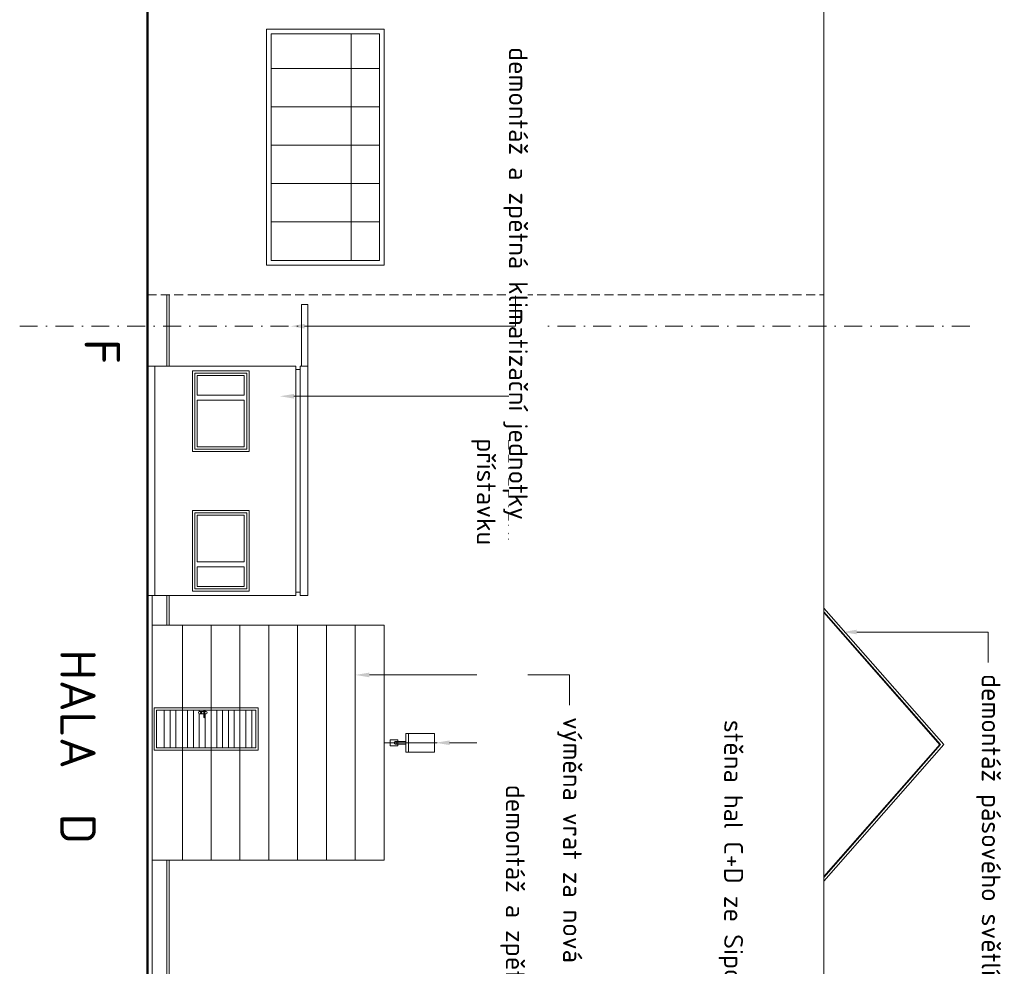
# Model space of a CAD drawing. Header units: millimetres. Extents: x -725694 to 4766210, y -2984614 to 2187451.
# Tile 27 of 256: x -61845 to -40915, y 67585 to 87720. Entities that reach past the tile are written whole.
import ezdxf
from ezdxf import colors
from ezdxf.entities.mleader import LeaderData, LeaderLine
from ezdxf.math import Vec2, Vec3

# ---------------------------------------------------------------- set-up
doc = ezdxf.new("R2010")
doc.units = ezdxf.units.MM
for name, pattern in [('CENTERX2', [101.6, 63.5, -12.7, 12.7, -12.7]), ('DASHDOT', [25.4, 12.7, -6.35, 0, -6.35]), ('HIDDEN', [9.525, 6.35, -3.175])]:
    doc.linetypes.add(name, pattern=pattern)
for name, color, linetype, lineweight in [('A99_N_kce-pohl', 7, 'Continuous', 9), ('A99_N_txt-popis-200', 7, 'Continuous', 5), ('A99_N_txt-popis-50 @ 200', 7, 'Continuous', 9), ('A99_S_kce-demolice', 7, 'Continuous', 20), ('A99_S_kce-pohl', 7, 'Continuous', 5), ('A99_S_osy', 7, 'CENTERX2', 5), ('A99_S_txt-popis-200 @ 200', 7, 'Continuous', 9)]:
    doc.layers.add(name, color=color, linetype=linetype, lineweight=lineweight)
doc.styles.add('A99_popis', font='isocpeur.ttf')
doc.styles.add('ad_popis 100', font='isocpeur.ttf', dxfattribs={"height": 200})
doc.styles.get("Standard").update_dxf_attribs({"font": 'isocpeur.ttf', "width": 0.75})

msp = doc.modelspace()

# ---------------------------------------------------------------- linework, layer by layer
at = {"layer": 'A99_N_kce-pohl', "color": 1, "lineweight": 9}
msp.add_lwpolyline([(-55719.8, 80350), (-55854.8, 80350), (-55854.8, 81665), (-55719.8, 81665)], close=True, dxfattribs=at)
at = {"layer": 'A99_S_kce-demolice', "linetype": 'Continuous', "lineweight": 20, "ltscale": 18}
for p, q in [((-54099.8, 74840), (-59029.8, 74840)), ((-59029.8, 69840), (-59029.8, 74840)), ((-58387.3, 74840), (-58387.3, 69840)), ((-57774.8, 74840), (-57774.8, 69840)), ((-57162.3, 74840), (-57162.3, 69840)), ((-56549.8, 74840), (-56549.8, 69840)), ((-55937.3, 74840), (-55937.3, 69840)), ((-55324.8, 74840), (-55324.8, 69840)), ((-54712.3, 74840), (-54712.3, 69840)), ((-58985.8, 73080), (-56777.8, 73080)), ((-58985.8, 72180), (-58985.8, 73080)), ((-56777.8, 72180), (-56777.8, 73080)), ((-58935.8, 73030), (-56827.8, 73030)), ((-58935.8, 72230), (-58935.8, 73030)), ((-58771.1, 72230), (-58771.1, 73030)), ((-58647.1, 72230), (-58647.1, 73030)), ((-58523.1, 72230), (-58523.1, 73030)), ((-58275.1, 72230), (-58275.1, 73030)), ((-58151.1, 72230), (-58151.1, 73030)), ((-58027.1, 73003.6), (-58027.1, 73030)), ((-58027.1, 72230), (-58027.1, 72955.4)), ((-57929.6, 73005), (-58019, 73005)), ((-57929.6, 72954.1), (-58019, 72954.1)), ((-57999.7, 72985.8), (-57999.7, 72971.3)), ((-57999.7, 72985.8), (-57983.2, 72981.6)), ((-57999.7, 72971.3), (-57983.2, 72975.8)), ((-57929.6, 73009.7), (-57929.6, 72883.2)), ((-57909.1, 73009.7), (-57909.1, 72883.2)), ((-57882.7, 73005), (-57909.1, 73005)), ((-57882.7, 72954.1), (-57909.1, 72954.1)), ((-57903.1, 73005), (-57903.1, 73030)), ((-57903.1, 72230), (-57903.1, 72954.1)), ((-57655.1, 72230), (-57655.1, 73030)), ((-57531.1, 72230), (-57531.1, 73030)), ((-57407.1, 72230), (-57407.1, 73030)), ((-57283.1, 72230), (-57283.1, 73030)), ((-57035.1, 72230), (-57035.1, 73030)), ((-56911.1, 72230), (-56911.1, 73030)), ((-56827.8, 72230), (-56827.8, 73030)), ((-58935.8, 72230), (-56827.8, 72230)), ((-58985.8, 72180), (-56777.8, 72180)), ((-54099.8, 69840), (-59029.8, 69840))]:
    msp.add_line(p, q, dxfattribs=at)
at = {"layer": 'A99_S_kce-demolice', "lineweight": 9}
for points in [[(-44749.8, 75205.9), (-42200.4, 72300.8)], [(-44749.8, 75126.1), (-42270.4, 72300.8)], [(-44749.8, 75107.3), (-42278.6, 72291.4)], [(-44749.8, 69494.2), (-42278.6, 72310.2)], [(-44749.8, 69475.4), (-42270.4, 72300.8)], [(-44749.8, 69395.7), (-42200.4, 72300.8)]]:
    msp.add_lwpolyline(points, dxfattribs=at)
at = {"layer": 'A99_S_kce-demolice', "linetype": 'Continuous', "lineweight": 20, "ltscale": 18}
for points in [[(-54099.8, 69840), (-54099.8, 74840)], [(-53579.8, 72540), (-53579.8, 72140)], [(-54099.8, 72340), (-52969.8, 72340)], [(-53859.8, 72367.5), (-53639.8, 72367.5)], [(-53859.8, 72312.5), (-53639.8, 72312.5)]]:
    msp.add_lwpolyline(points, dxfattribs=at)
for points in [[(-53029.8, 72540), (-53029.8, 72140), (-53639.8, 72140), (-53639.8, 72540)], [(-53804.8, 72402.5), (-53804.8, 72277.5), (-53969.8, 72277.5), (-53969.8, 72402.5)]]:
    msp.add_lwpolyline(points, close=True, dxfattribs=at)
msp.add_circle((-53859.8, 72340), 27.5, dxfattribs=at)
for centre, radius, start, end in [((-58019, 72979.5), 25.5, 90, 270), ((-57977.9, 72978.7), 6.03, 208.73268, 151.26732), ((-57919.3, 73009.7), 10.2, 0, 180), ((-57919.3, 72883.2), 10.2, 180, 0), ((-57882.7, 72979.5), 25.5, 270, 90)]:
    msp.add_arc(centre, radius, start, end, dxfattribs=at)
at = {"layer": 'A99_S_kce-pohl', "lineweight": 50}
msp.add_line((-59129.8, -6660), (-59129.8, 103094.6), dxfattribs=at)
at = {"layer": 'A99_S_kce-pohl', "lineweight": 5}
for p, q in [((-54099.8, 87520), (-56599.8, 87520)), ((-56599.8, 82500), (-56599.8, 87520)), ((-54099.8, 82500), (-54099.8, 87520)), ((-54199.8, 87420), (-56499.8, 87420)), ((-56499.8, 82600), (-56499.8, 87420)), ((-54799.8, 82600), (-54799.8, 87420)), ((-54199.8, 82600), (-54199.8, 87420)), ((-54199.8, 86683.3), (-56499.8, 86683.3)), ((-54199.8, 85866.7), (-56499.8, 85866.7)), ((-54199.8, 85050), (-56499.8, 85050)), ((-54199.8, 84233.3), (-56499.8, 84233.3)), ((-54199.8, 83416.7), (-56499.8, 83416.7)), ((-54099.8, 82500), (-56599.8, 82500)), ((-54199.8, 82600), (-56499.8, 82600)), ((-58719.8, 81865), (-58719.8, 80350)), ((-58669.8, 81865), (-58669.8, 80350)), ((-44749.8, 26350), (-44749.8, 81865)), ((-59029.8, -890), (-59029.8, 75470)), ((-58719.8, 75470), (-58719.8, 74840)), ((-58669.8, 75470), (-58669.8, 74840)), ((-58719.8, 69840), (-58719.8, 56885)), ((-58669.8, 69840), (-58669.8, 56885))]:
    msp.add_line(p, q, dxfattribs=at)
at = {"layer": 'A99_S_kce-pohl', "lineweight": 5, "ltscale": 2}
msp.add_lwpolyline([(-44749.8, 81865), (-44749.8, 100450)], dxfattribs=at)
at = {"layer": 'A99_S_kce-pohl', "lineweight": 5}
for points in [[(-55974.8, 80350), (-59129.8, 80350)], [(-58974.8, 80350), (-58974.8, 75470)], [(-55974.8, 75470), (-55974.8, 80350)], [(-55974.8, 80280), (-55884.8, 80280)], [(-55719.8, 80350), (-55884.8, 80350)], [(-55884.8, 75470), (-55884.8, 80350)], [(-55719.8, 75470), (-55719.8, 80350)], [(-55974.8, 75470), (-59129.8, 75470)], [(-55974.8, 75540), (-55884.8, 75540)], [(-55719.8, 75470), (-55884.8, 75470)]]:
    msp.add_lwpolyline(points, dxfattribs=at)
for points in [[(-56969.8, 80250), (-56969.8, 78535), (-58169.8, 78535), (-58169.8, 80250)], [(-57019.8, 80200), (-57019.8, 78585), (-58119.8, 78585), (-58119.8, 80200)], [(-57069.8, 80150), (-57069.8, 79730), (-58069.8, 79730), (-58069.8, 80150)], [(-57069.8, 79630), (-57069.8, 78635), (-58069.8, 78635), (-58069.8, 79630)], [(-56969.8, 75565), (-56969.8, 77280), (-58169.8, 77280), (-58169.8, 75565)], [(-57019.8, 75615), (-57019.8, 77230), (-58119.8, 77230), (-58119.8, 75615)], [(-57069.8, 76185), (-57069.8, 77180), (-58069.8, 77180), (-58069.8, 76185)], [(-57069.8, 75665), (-57069.8, 76085), (-58069.8, 76085), (-58069.8, 75665)]]:
    msp.add_lwpolyline(points, close=True, dxfattribs=at)
at = {"layer": 'A99_S_osy', "linetype": 'DASHDOT', "lineweight": 9, "ltscale": 30}
msp.add_lwpolyline([(-61844.8, 81200), (-41504.8, 81200)], dxfattribs=at)

# ---------------------------------------------------------------- texts
at = {"layer": 'A99_N_txt-popis-200', "lineweight": 9, "ltscale": 5, "style": 'ad_popis 100'}
msp.add_text('HALA  D', height=750, rotation=270, dxfattribs=at).set_placement((-60980, 74325))
at = {"layer": 'A99_N_txt-popis-200', "color": 1, "lineweight": 0, "insert": (-59714.8, 80927.5), "char_height": 750, "attachment_point": 1, "rotation": 270, "style": 'ad_popis 100'}
msp.add_mtext_dynamic_manual_height_columns('F', width=832.5, gutter_width=1000, heights=[0], dxfattribs=at)

# ---------------------------------------------------------------- leaders
at = {"layer": 'A99_N_txt-popis-50 @ 200', "lineweight": 9}
ml = msp.add_multileader_mtext('Standard', dxfattribs=at)
ml.set_content('\\A1;{\\C256;stěna hal C+D ze Siporexových panelů, tl. 300mm}', color=1, style='A99_popis')
ml.set_leader_properties(color=256, linetype='ByLayer', lineweight=-1)
ml.build(insert=Vec2(0, 0))
ml.multileader.update_dxf_attribs({"dogleg_length": 1, "arrow_head_size": 300, "scale": 200})
ctx = ml.context
ctx.base_point, ctx.scale, ctx.char_height, ctx.arrow_head_size, ctx.landing_gap_size, ctx.plane_origin, ctx.plane_x_axis, ctx.plane_y_axis = Vec3(-46729.8, 73076.6), 200, 400, 300, 250, Vec3(-57580.8, 64726.6), Vec3(0, -1), Vec3(1, 0)
notes = []
notes.append((ctx, [(1, (1, 1, 0), (-46729.8, 64431.6), (0, 1), 585, [(0, [(-46724.8, 59836.6)], 0, [])])]))
ctx.mtext.insert, ctx.mtext.text_direction, ctx.mtext.rotation, ctx.mtext.width, ctx.mtext.flow_direction = Vec3(-46469.8, 72826.6), Vec3(0, -1), 4.712389, 7709.273, 5
ctx.mtext.has_bg_fill, ctx.mtext.bg_color, ctx.mtext.bg_scale_factor, ctx.mtext.bg_transparency, ctx.mtext.use_window_bg_color = 1, -1073741824, 1, 0, 1
for ctx, leaders in notes:
    for number, flags, end, landing, length, lines in leaders:
        leader = LeaderData()
        leader.index, (leader.has_last_leader_line, leader.has_dogleg_vector, leader.attachment_direction) = number, flags
        leader.last_leader_point, leader.dogleg_vector, leader.dogleg_length = Vec3(end), Vec3(landing), length
        for number, points, colour, breaks in lines:
            line = LeaderLine()
            line.index, line.vertices, line.color, line.breaks = number, Vec3.list(points), colors.encode_raw_color(colour), breaks
            leader.lines.append(line)
        ctx.leaders.append(leader)

# ---------------------------------------------------------------- next in the draw order: leaders
ml = msp.add_multileader_mtext('Standard', dxfattribs=at)
ml.set_content('\\A1;{\\C256;demontáž pásového světlíku}', color=1, style='A99_popis')
ml.set_leader_properties(color=256, linetype='ByLayer', lineweight=-1)
ml.build(insert=Vec2(0, 0))
ml.multileader.update_dxf_attribs({"dogleg_length": 1, "arrow_head_size": 300, "scale": 200})
ctx = ml.context
ctx.base_point, ctx.scale, ctx.char_height, ctx.arrow_head_size, ctx.landing_gap_size, ctx.plane_origin, ctx.plane_x_axis, ctx.plane_y_axis = Vec3(-41255, 74050), 200, 400, 300, 250, Vec3(-50290.8, 71245), Vec3(0, -1), Vec3(1, 0)
notes = []
notes.append((ctx, [(0, (1, 1, 0), (-41255, 74695), (0, -1), 645, [(0, [(-44352.3, 74695)], 0, [])])]))
ctx.mtext.insert, ctx.mtext.text_direction, ctx.mtext.rotation, ctx.mtext.width, ctx.mtext.defined_height, ctx.mtext.flow_direction = Vec3(-40995, 73800), Vec3(0, -1), 4.712389, 7477.425, 1693.3, 5
ctx.mtext.has_bg_fill, ctx.mtext.bg_color, ctx.mtext.bg_scale_factor, ctx.mtext.bg_transparency, ctx.mtext.use_window_bg_color = 1, -1073741824, 1, 0, 1
at = {"layer": 'A99_S_txt-popis-200 @ 200', "lineweight": 5}
ml = msp.add_multileader_mtext('Standard', dxfattribs=at)
ml.set_content('{\\W1;demontáž a zpětná montáž\\Posvětlení}', color=256)
ml.set_leader_properties(color=256, linetype='ByLayer', lineweight=-1)
ml.build(insert=Vec2(0, 0))
ml.multileader.update_dxf_attribs({"dogleg_length": 250, "arrow_head_size": 500, "scale": 200})
ctx = ml.context
ctx.base_point, ctx.scale, ctx.char_height, ctx.arrow_head_size, ctx.landing_gap_size, ctx.plane_origin, ctx.plane_x_axis, ctx.plane_y_axis = Vec3(-50985, 8952.5), 200, 400, 500, 250, Vec3(-51530.9, 7827.8), Vec3(0, -1), Vec3(1, 0)
ctx.text_align_type = 2
notes.append((ctx, [(0, (1, 1, 0), (-50985, 3482.5), (0, 1), 1450, [(0, [(-52629.8, 3240), (-50985, 3242.5)], 0, [])])]))
ctx.mtext.insert, ctx.mtext.text_direction, ctx.mtext.rotation, ctx.mtext.width, ctx.mtext.alignment, ctx.mtext.flow_direction = Vec3(-50785, 5182.5), Vec3(0, -1), 4.712389, 3734.826, 3, 5
ctx.mtext.has_bg_fill, ctx.mtext.bg_color, ctx.mtext.bg_scale_factor, ctx.mtext.bg_transparency, ctx.mtext.use_window_bg_color = 1, -1073741824, 1, 0, 1
for ctx, leaders in notes:
    for number, flags, end, landing, length, lines in leaders:
        leader = LeaderData()
        leader.index, (leader.has_last_leader_line, leader.has_dogleg_vector, leader.attachment_direction) = number, flags
        leader.last_leader_point, leader.dogleg_vector, leader.dogleg_length = Vec3(end), Vec3(landing), length
        for number, points, colour, breaks in lines:
            line = LeaderLine()
            line.index, line.vertices, line.color, line.breaks = number, Vec3.list(points), colors.encode_raw_color(colour), breaks
            leader.lines.append(line)
        ctx.leaders.append(leader)

# ---------------------------------------------------------------- next in the draw order: linework, layer by layer
at = {"layer": 'A99_S_kce-pohl', "linetype": 'HIDDEN', "lineweight": 5, "ltscale": 30}
msp.add_lwpolyline([(-59129.8, 81865), (-44749.8, 81865)], dxfattribs=at)

# ---------------------------------------------------------------- next in the draw order: leaders
at = {"layer": 'A99_N_txt-popis-50 @ 200', "lineweight": 9}
ml = msp.add_multileader_mtext('Standard', dxfattribs=at)
ml.set_content('{\\C256;demontáž a zpětná montáž osvětlení}', color=1, style='A99_popis')
ml.set_leader_properties(color=256, linetype='ByLayer', lineweight=-1)
ml.build(insert=Vec2(0, 0))
ml.multileader.update_dxf_attribs({"dogleg_length": 1, "arrow_head_size": 300, "scale": 200})
ctx = ml.context
ctx.base_point, ctx.scale, ctx.char_height, ctx.arrow_head_size, ctx.landing_gap_size, ctx.plane_origin, ctx.plane_x_axis, ctx.plane_y_axis = Vec3(-51310, 71695), 200, 400, 300, 250, Vec3(-61805.8, 68890), Vec3(0, -1), Vec3(1, 0)
notes = []
notes.append((ctx, [(0, (1, 1, 0), (-51310, 72340), (0, -1), 645, [(0, [(-53005, 72340)], 0, [])])]))
ctx.mtext.insert, ctx.mtext.text_direction, ctx.mtext.rotation, ctx.mtext.width, ctx.mtext.defined_height, ctx.mtext.flow_direction = Vec3(-51109.8, 71445), Vec3(0, -1), 4.712389, 6135.002, 1693.3, 5
ctx.mtext.has_bg_fill, ctx.mtext.bg_color, ctx.mtext.bg_scale_factor, ctx.mtext.bg_transparency, ctx.mtext.use_window_bg_color = 1, -1073741824, 1, 0, 1
for ctx, leaders in notes:
    for number, flags, end, landing, length, lines in leaders:
        leader = LeaderData()
        leader.index, (leader.has_last_leader_line, leader.has_dogleg_vector, leader.attachment_direction) = number, flags
        leader.last_leader_point, leader.dogleg_vector, leader.dogleg_length = Vec3(end), Vec3(landing), length
        for number, points, colour, breaks in lines:
            line = LeaderLine()
            line.index, line.vertices, line.color, line.breaks = number, Vec3.list(points), colors.encode_raw_color(colour), breaks
            leader.lines.append(line)
        ctx.leaders.append(leader)

# ---------------------------------------------------------------- next in the draw order: leaders
ml = msp.add_multileader_mtext('Standard', dxfattribs=at)
ml.set_content('\\A1;{\\C256;výměna vrat za nová}', color=1, style='A99_popis')
ml.set_leader_properties(color=256, linetype='ByLayer', lineweight=-1)
ml.build(insert=Vec2(0, 0))
ml.multileader.update_dxf_attribs({"dogleg_length": 1, "arrow_head_size": 300, "scale": 200})
ctx = ml.context
ctx.base_point, ctx.scale, ctx.char_height, ctx.arrow_head_size, ctx.landing_gap_size, ctx.plane_origin, ctx.plane_x_axis, ctx.plane_y_axis = Vec3(-50155, 73137.5), 200, 400, 300, 250, Vec3(-60650.8, 70332.5), Vec3(0, -1), Vec3(1, 0)
notes = []
notes.append((ctx, [(0, (1, 1, 0), (-50155, 73782.5), (0, -1), 645, [(0, [(-54712.3, 73782.5)], 0, [])])]))
ctx.mtext.insert, ctx.mtext.text_direction, ctx.mtext.rotation, ctx.mtext.width, ctx.mtext.defined_height, ctx.mtext.flow_direction = Vec3(-49895, 72887.5), Vec3(0, -1), 4.712389, 5155.171, 1693.3, 5
ctx.mtext.has_bg_fill, ctx.mtext.bg_color, ctx.mtext.bg_scale_factor, ctx.mtext.bg_transparency, ctx.mtext.use_window_bg_color = 1, -1073741824, 1, 0, 1
for ctx, leaders in notes:
    for number, flags, end, landing, length, lines in leaders:
        leader = LeaderData()
        leader.index, (leader.has_last_leader_line, leader.has_dogleg_vector, leader.attachment_direction) = number, flags
        leader.last_leader_point, leader.dogleg_vector, leader.dogleg_length = Vec3(end), Vec3(landing), length
        for number, points, colour, breaks in lines:
            line = LeaderLine()
            line.index, line.vertices, line.color, line.breaks = number, Vec3.list(points), colors.encode_raw_color(colour), breaks
            leader.lines.append(line)
        ctx.leaders.append(leader)

# ---------------------------------------------------------------- next in the draw order: leaders
ml = msp.add_multileader_mtext('Standard', dxfattribs=at)
ml.set_content('\\A1;{\\C256;zatepleni\\Ppřístavku}', color=1, style='A99_popis')
ml.set_leader_properties(color=256, linetype='ByLayer', lineweight=-1)
ml.build(insert=Vec2(0, 0))
ml.multileader.update_dxf_attribs({"dogleg_length": 1, "arrow_head_size": 300, "scale": 200})
ctx = ml.context
ctx.base_point, ctx.scale, ctx.char_height, ctx.arrow_head_size, ctx.landing_gap_size, ctx.plane_origin, ctx.plane_x_axis, ctx.plane_y_axis = Vec3(-51320, 79065), 200, 400, 300, 250, Vec3(-60650.8, 76260), Vec3(0, -1), Vec3(1, 0)
notes = []
notes.append((ctx, [(0, (1, 1, 0), (-51320, 79710), (0, -1), 645, [(0, [(-56315, 79710)], 0, [])])]))
ctx.mtext.insert, ctx.mtext.text_direction, ctx.mtext.rotation, ctx.mtext.width, ctx.mtext.defined_height, ctx.mtext.flow_direction = Vec3(-51060, 78815), Vec3(0, -1), 4.712389, 2520, 1693.3, 5
ctx.mtext.has_bg_fill, ctx.mtext.bg_color, ctx.mtext.bg_scale_factor, ctx.mtext.bg_transparency, ctx.mtext.use_window_bg_color = 1, -1073741824, 1, 0, 1
for ctx, leaders in notes:
    for number, flags, end, landing, length, lines in leaders:
        leader = LeaderData()
        leader.index, (leader.has_last_leader_line, leader.has_dogleg_vector, leader.attachment_direction) = number, flags
        leader.last_leader_point, leader.dogleg_vector, leader.dogleg_length = Vec3(end), Vec3(landing), length
        for number, points, colour, breaks in lines:
            line = LeaderLine()
            line.index, line.vertices, line.color, line.breaks = number, Vec3.list(points), colors.encode_raw_color(colour), breaks
            leader.lines.append(line)
        ctx.leaders.append(leader)

# ---------------------------------------------------------------- next in the draw order: leaders
ml = msp.add_multileader_mtext('Standard', dxfattribs=at)
ml.set_content('{\\C256;demontáž a zpětná klimatizační jednotky}', color=1, style='A99_popis')
ml.set_leader_properties(color=256, linetype='ByLayer', lineweight=-1)
ml.build(insert=Vec2(0, 0))
ml.multileader.update_dxf_attribs({"dogleg_length": 1, "arrow_head_size": 300, "scale": 200})
ctx = ml.context
ctx.base_point, ctx.scale, ctx.char_height, ctx.arrow_head_size, ctx.landing_gap_size, ctx.plane_origin, ctx.plane_x_axis, ctx.plane_y_axis = Vec3(-51305, 87385), 200, 400, 300, 250, Vec3(-61800.8, 84717.5), Vec3(0, -1), Vec3(1, 0)
notes = []
notes.append((ctx, [(1, (1, 1, 0), (-51305, 81200), (0, 1), 645, [(0, [(-56090.4, 81200)], 0, [])])]))
ctx.mtext.insert, ctx.mtext.text_direction, ctx.mtext.rotation, ctx.mtext.width, ctx.mtext.defined_height, ctx.mtext.flow_direction = Vec3(-51045, 87135), Vec3(0, -1), 4.712389, 5199.634, 1693.3, 5
ctx.mtext.has_bg_fill, ctx.mtext.bg_color, ctx.mtext.bg_scale_factor, ctx.mtext.bg_transparency, ctx.mtext.use_window_bg_color = 1, -1073741824, 1, 0, 1
for ctx, leaders in notes:
    for number, flags, end, landing, length, lines in leaders:
        leader = LeaderData()
        leader.index, (leader.has_last_leader_line, leader.has_dogleg_vector, leader.attachment_direction) = number, flags
        leader.last_leader_point, leader.dogleg_vector, leader.dogleg_length = Vec3(end), Vec3(landing), length
        for number, points, colour, breaks in lines:
            line = LeaderLine()
            line.index, line.vertices, line.color, line.breaks = number, Vec3.list(points), colors.encode_raw_color(colour), breaks
            leader.lines.append(line)
        ctx.leaders.append(leader)

doc.saveas('drawing.dxf')
